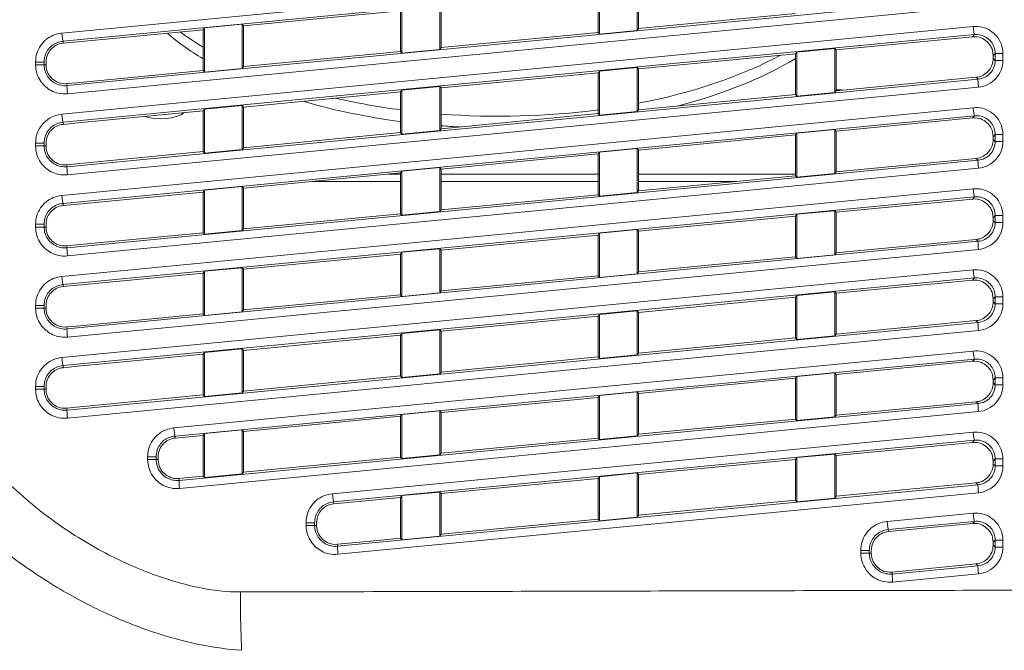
# Model space of a CAD drawing. Header units: millimetres. Extents: x 0 to 437, y 0 to 311.
# Tile 5 of 44: x 61 to 80, y 77 to 89. Entities that reach past the tile are written whole.
import ezdxf

# ---------------------------------------------------------------- set-up
doc = ezdxf.new("R2010")
doc.units = ezdxf.units.MM
for name, color, linetype, lineweight in [('APPARENT', 7, 'Continuous', 0), ('ARETES TANGENTES', 7, 'Continuous', 0), ('DIMENSIONS', 7, 'Continuous', 0)]:
    doc.layers.add(name, color=color, linetype=linetype, lineweight=lineweight)
doc.dimstyles.new('ISO-25', dxfattribs={"dimtxt": 2.5, "dimasz": 2.5, "dimexe": 1.25, "dimexo": 0.625, "dimtad": 1, "dimtxsty": 'Standard', "dimcen": 2.5, "dimadec": 0, "dimazin": 0, "dimtfac": 1, "dimtmove": 0, "dimatfit": 3, "dimfxl": 1, "dimarcsym": 0})

# ---------------------------------------------------------------- blocks, each defined once
blk = doc.blocks.new('D1')
h = blk.add_hatch(color=7)
h.paths.add_polyline_path([(38.317, 176.327), (38.817, 179.327), (39.317, 176.327)], flags=0)
h.paths.add_polyline_path([(39.317, 60.716), (38.817, 57.716), (38.317, 60.716)], flags=0)
at = {"layer": 'DIMENSIONS'}
for p, q in [((62.374, 179.327), (38.817, 179.327)), ((38.817, 176.327), (38.817, 124.459)), ((38.817, 119.873), (38.817, 129.045)), ((38.817, 60.716), (38.817, 124.459)), ((67.733, 57.716), (38.817, 57.716))]:
    blk.add_line(p, q, dxfattribs=at)
for points in [[(38.817, 179.327), (39.317, 176.327), (38.317, 176.327), (38.817, 179.327)], [(38.817, 57.716), (38.317, 60.716), (39.317, 60.716), (38.817, 57.716)]]:
    blk.add_lwpolyline(points, dxfattribs=at)
at = {"layer": 'DIMENSIONS', "char_height": 1.96986, "attachment_point": 5, "rotation": 90}
for s, insert in [('{\\fArial|b0|i0|c0|p0;}', (37.229, 128.693)), ('{\\fArial|b0|i0|c0|p0;486.4}{\\fArial|b0|i0|c0|p0;}', (37.229, 124.459)), ('{\\fArial|b0|i0|c0|p0;}', (37.229, 124.459)), ('{\\fArial|b0|i0|c0|p0;}', (37.229, 124.459)), ('{\\fArial|b0|i0|c0|p0;}', (37.229, 120.226))]:
    blk.add_mtext(s, dxfattribs=dict(at, insert=insert))
blk = doc.blocks.new('D2')
h = blk.add_hatch(color=7)
h.paths.add_polyline_path([(54.59, 187.02), (51.59, 187.52), (54.59, 188.02)], flags=0)
h.paths.add_polyline_path([(129.229, 188.02), (132.229, 187.52), (129.229, 187.02)], flags=0)
at = {"layer": 'DIMENSIONS'}
for p, q in [((51.59, 161.214), (51.59, 187.52)), ((54.59, 187.52), (91.823, 187.52)), ((96.056, 187.52), (86.884, 187.52)), ((129.229, 187.52), (91.823, 187.52)), ((132.229, 161.214), (132.229, 187.52))]:
    blk.add_line(p, q, dxfattribs=at)
for points in [[(51.59, 187.52), (54.59, 188.02), (54.59, 187.02), (51.59, 187.52)], [(132.229, 187.52), (129.229, 187.02), (129.229, 188.02), (132.229, 187.52)]]:
    blk.add_lwpolyline(points, dxfattribs=at)
at = {"layer": 'DIMENSIONS', "char_height": 1.96986, "attachment_point": 5}
for s, insert in [('{\\fArial|b0|i0|c0|p0;322.6}{\\fArial|b0|i0|c0|p0;}', (91.823, 189.107)), ('{\\fArial|b0|i0|c0|p0;}', (87.589, 189.107)), ('{\\fArial|b0|i0|c0|p0;}', (91.823, 189.107)), ('{\\fArial|b0|i0|c0|p0;}', (91.823, 189.107)), ('{\\fArial|b0|i0|c0|p0;}', (96.056, 189.107))]:
    blk.add_mtext(s, dxfattribs=dict(at, insert=insert))
blk = doc.blocks.new('D3')
h = blk.add_hatch(color=7)
h.paths.add_polyline_path([(211.99, 185.104), (208.99, 185.604), (211.99, 186.104)], flags=0)
h.paths.add_polyline_path([(240.209, 186.104), (243.209, 185.604), (240.209, 185.104)], flags=0)
at = {"layer": 'DIMENSIONS'}
for p, q in [((208.99, 170.102), (208.99, 185.604)), ((211.99, 185.604), (225.995, 185.604)), ((230.229, 185.604), (221.056, 185.604)), ((240.209, 185.604), (225.995, 185.604)), ((243.209, 165.348), (243.209, 185.604))]:
    blk.add_line(p, q, dxfattribs=at)
for points in [[(208.99, 185.604), (211.99, 186.104), (211.99, 185.104), (208.99, 185.604)], [(243.209, 185.604), (240.209, 185.104), (240.209, 186.104), (243.209, 185.604)]]:
    blk.add_lwpolyline(points, dxfattribs=at)
at = {"layer": 'DIMENSIONS', "char_height": 1.96986, "attachment_point": 5}
for s, insert in [('{\\fArial|b0|i0|c0|p0;136.9}{\\fArial|b0|i0|c0|p0;}', (225.995, 187.191)), ('{\\fArial|b0|i0|c0|p0;}', (221.762, 187.191)), ('{\\fArial|b0|i0|c0|p0;}', (225.995, 187.191)), ('{\\fArial|b0|i0|c0|p0;}', (225.995, 187.191)), ('{\\fArial|b0|i0|c0|p0;}', (230.229, 187.191))]:
    blk.add_mtext(s, dxfattribs=dict(at, insert=insert))

msp = doc.modelspace()

# ---------------------------------------------------------------- linework, layer by layer
at = {"layer": 'APPARENT'}
for p, q in [((72.132, 88.366), (72.132, 89.181)), ((72.83, 89.249), (72.83, 88.434)), ((72.856, 89.22), (72.856, 88.467)), ((72.106, 88.395), (72.106, 89.148)), ((65.556, 88.517), (68.456, 88.797)), ((68.456, 88.043), (68.456, 88.797)), ((68.482, 88.015), (68.482, 88.83)), ((69.18, 88.897), (69.18, 88.082)), ((69.206, 88.869), (69.206, 88.115)), ((75.756, 88.746), (72.856, 88.467)), ((62.494, 88.223), (64.806, 88.445)), ((64.806, 88.445), (64.832, 88.479)), ((64.806, 87.692), (64.806, 88.445)), ((64.832, 88.479), (65.53, 88.546)), ((64.832, 87.664), (64.832, 88.479)), ((65.53, 88.546), (65.53, 87.731)), ((65.556, 88.517), (65.53, 88.546)), ((65.556, 88.517), (65.556, 87.764)), ((72.132, 88.366), (72.83, 88.434)), ((72.856, 88.467), (72.83, 88.434)), ((72.106, 88.395), (69.206, 88.115)), ((72.106, 88.395), (72.132, 88.366)), ((76.506, 88.072), (79.023, 88.314)), ((62.219, 88.234), (62.223, 88.196)), ((62.494, 88.223), (62.223, 88.196)), ((68.482, 88.015), (69.18, 88.082)), ((69.206, 88.115), (69.18, 88.082)), ((75.782, 88.033), (76.48, 88.1)), ((76.48, 88.1), (76.48, 87.285)), ((76.506, 88.072), (76.48, 88.1)), ((76.506, 88.072), (76.506, 87.318)), ((68.456, 88.043), (65.556, 87.764)), ((68.456, 88.043), (68.482, 88.015)), ((72.856, 87.72), (75.756, 88)), ((75.756, 88), (75.782, 88.033)), ((75.756, 87.246), (75.756, 88)), ((75.782, 87.218), (75.782, 88.033)), ((79.406, 87.968), (79.406, 87.914)), ((61.869, 87.798), (61.906, 87.798)), ((61.906, 87.798), (61.906, 87.848)), ((64.832, 87.664), (65.53, 87.731)), ((65.556, 87.764), (65.53, 87.731)), ((72.132, 87.681), (72.83, 87.749)), ((72.83, 87.749), (72.83, 86.934)), ((72.856, 87.72), (72.83, 87.749)), ((72.856, 87.72), (72.856, 86.967)), ((64.806, 87.692), (62.468, 87.467)), ((64.806, 87.692), (64.832, 87.664)), ((69.206, 87.369), (72.106, 87.648)), ((72.106, 87.648), (72.132, 87.681)), ((72.106, 86.895), (72.106, 87.648)), ((72.132, 86.866), (72.132, 87.681)), ((79.09, 87.567), (76.506, 87.318)), ((62.468, 87.467), (62.29, 87.449)), ((62.293, 87.412), (62.29, 87.449)), ((68.482, 87.33), (69.18, 87.397)), ((69.18, 87.397), (69.18, 86.582)), ((69.206, 87.369), (69.18, 87.397)), ((69.206, 87.369), (69.206, 86.615)), ((65.556, 87.017), (68.456, 87.297)), ((68.456, 87.297), (68.482, 87.33)), ((68.456, 86.543), (68.456, 87.297)), ((68.482, 86.515), (68.482, 87.33)), ((75.756, 87.246), (72.856, 86.967)), ((75.756, 87.246), (75.782, 87.218)), ((75.782, 87.218), (76.48, 87.285)), ((76.506, 87.318), (76.48, 87.285)), ((64.806, 86.945), (64.832, 86.979)), ((64.832, 86.979), (65.53, 87.046)), ((64.832, 86.164), (64.832, 86.979)), ((65.556, 87.017), (65.53, 87.046)), ((65.53, 87.046), (65.53, 86.231)), ((65.556, 87.017), (65.556, 86.264)), ((62.494, 86.723), (64.806, 86.945)), ((64.806, 86.192), (64.806, 86.945)), ((72.106, 86.895), (69.206, 86.615)), ((72.106, 86.895), (72.132, 86.866)), ((72.132, 86.866), (72.83, 86.934)), ((72.856, 86.967), (72.83, 86.934)), ((76.506, 86.572), (79.023, 86.814)), ((62.219, 86.734), (62.223, 86.696)), ((62.494, 86.723), (62.223, 86.696)), ((69.206, 86.615), (69.18, 86.582)), ((68.456, 86.543), (65.556, 86.264)), ((68.456, 86.543), (68.482, 86.515)), ((68.482, 86.515), (69.18, 86.582)), ((72.856, 86.22), (75.756, 86.5)), ((75.756, 86.5), (75.782, 86.533)), ((75.756, 85.746), (75.756, 86.5)), ((75.782, 86.533), (76.48, 86.6)), ((75.782, 85.718), (75.782, 86.533)), ((76.48, 86.6), (76.48, 85.785)), ((76.506, 86.572), (76.48, 86.6)), ((76.506, 86.572), (76.506, 85.818)), ((79.406, 86.468), (79.406, 86.414)), ((61.869, 86.298), (61.906, 86.298)), ((61.906, 86.298), (61.906, 86.348)), ((65.556, 86.264), (65.53, 86.231)), ((72.132, 86.181), (72.83, 86.249)), ((72.83, 86.249), (72.83, 85.434)), ((72.856, 86.22), (72.83, 86.249)), ((64.806, 86.192), (62.468, 85.967)), ((64.806, 86.192), (64.832, 86.164)), ((64.832, 86.164), (65.53, 86.231)), ((69.206, 85.869), (72.106, 86.148)), ((72.106, 86.148), (72.132, 86.181)), ((72.106, 85.395), (72.106, 86.148)), ((72.132, 85.366), (72.132, 86.181)), ((72.856, 86.22), (72.856, 85.467)), ((79.09, 86.067), (76.506, 85.818)), ((62.468, 85.967), (62.29, 85.949)), ((62.293, 85.912), (62.29, 85.949)), ((68.482, 85.83), (69.18, 85.897)), ((69.18, 85.897), (69.18, 85.082)), ((69.206, 85.869), (69.18, 85.897)), ((65.556, 85.517), (68.456, 85.797)), ((68.456, 85.797), (68.482, 85.83)), ((68.456, 85.043), (68.456, 85.797)), ((68.482, 85.015), (68.482, 85.83)), ((69.206, 85.869), (69.206, 85.115)), ((75.756, 85.746), (72.856, 85.467)), ((75.756, 85.746), (75.782, 85.718)), ((75.782, 85.718), (76.48, 85.785)), ((76.506, 85.818), (76.48, 85.785)), ((64.832, 85.479), (65.53, 85.546)), ((65.53, 85.546), (65.53, 84.731)), ((65.556, 85.517), (65.53, 85.546)), ((65.556, 85.517), (65.556, 84.764)), ((68.456, 85.64), (66.828, 85.64)), ((72.106, 85.64), (69.206, 85.64)), ((74.653, 85.64), (72.856, 85.64)), ((62.494, 85.223), (64.806, 85.445)), ((64.806, 85.445), (64.832, 85.479)), ((64.806, 84.692), (64.806, 85.445)), ((64.832, 84.664), (64.832, 85.479)), ((72.106, 85.395), (69.206, 85.115)), ((72.106, 85.395), (72.132, 85.366)), ((72.132, 85.366), (72.83, 85.434)), ((72.856, 85.467), (72.83, 85.434)), ((62.219, 85.234), (62.223, 85.196)), ((62.494, 85.223), (62.223, 85.196)), ((76.506, 85.072), (79.023, 85.314)), ((68.456, 85.043), (65.556, 84.764)), ((68.456, 85.043), (68.482, 85.015)), ((68.482, 85.015), (69.18, 85.082)), ((69.206, 85.115), (69.18, 85.082)), ((72.856, 84.72), (75.756, 85)), ((75.756, 85), (75.782, 85.033)), ((75.756, 84.246), (75.756, 85)), ((75.782, 85.033), (76.48, 85.1)), ((75.782, 84.218), (75.782, 85.033)), ((76.48, 85.1), (76.48, 84.285)), ((76.506, 85.072), (76.48, 85.1)), ((76.506, 85.072), (76.506, 84.318)), ((61.869, 84.798), (61.906, 84.798)), ((61.906, 84.798), (61.906, 84.848)), ((79.406, 84.968), (79.406, 84.914)), ((64.806, 84.692), (62.468, 84.467)), ((64.806, 84.692), (64.832, 84.664)), ((64.832, 84.664), (65.53, 84.731)), ((65.556, 84.764), (65.53, 84.731)), ((69.206, 84.369), (72.106, 84.648)), ((72.106, 84.648), (72.132, 84.681)), ((72.106, 83.895), (72.106, 84.648)), ((72.132, 84.681), (72.83, 84.749)), ((72.132, 83.866), (72.132, 84.681)), ((72.83, 84.749), (72.83, 83.934)), ((72.856, 84.72), (72.83, 84.749)), ((72.856, 84.72), (72.856, 83.967)), ((62.468, 84.467), (62.29, 84.449)), ((62.293, 84.412), (62.29, 84.449)), ((79.09, 84.567), (76.506, 84.318)), ((65.556, 84.017), (68.456, 84.297)), ((68.456, 84.297), (68.482, 84.33)), ((68.456, 83.543), (68.456, 84.297)), ((68.482, 84.33), (69.18, 84.397)), ((68.482, 83.515), (68.482, 84.33)), ((69.18, 84.397), (69.18, 83.582)), ((69.206, 84.369), (69.18, 84.397)), ((69.206, 84.369), (69.206, 83.615)), ((75.756, 84.246), (72.856, 83.967)), ((75.756, 84.246), (75.782, 84.218)), ((75.782, 84.218), (76.48, 84.285)), ((76.506, 84.318), (76.48, 84.285)), ((62.494, 83.723), (64.806, 83.945)), ((64.806, 83.945), (64.832, 83.979)), ((64.806, 83.192), (64.806, 83.945)), ((64.832, 83.979), (65.53, 84.046)), ((64.832, 83.164), (64.832, 83.979)), ((65.556, 84.017), (65.53, 84.046)), ((65.53, 84.046), (65.53, 83.231)), ((65.556, 84.017), (65.556, 83.264)), ((72.106, 83.895), (69.206, 83.615)), ((72.106, 83.895), (72.132, 83.866)), ((72.132, 83.866), (72.83, 83.934)), ((72.856, 83.967), (72.83, 83.934)), ((62.219, 83.734), (62.223, 83.696)), ((62.494, 83.723), (62.223, 83.696)), ((76.506, 83.572), (79.023, 83.814)), ((68.456, 83.543), (65.556, 83.264)), ((68.456, 83.543), (68.482, 83.515)), ((68.482, 83.515), (69.18, 83.582)), ((69.206, 83.615), (69.18, 83.582)), ((75.756, 83.5), (75.782, 83.533)), ((75.782, 83.533), (76.48, 83.6)), ((75.782, 82.718), (75.782, 83.533)), ((76.506, 83.572), (76.48, 83.6)), ((76.48, 83.6), (76.48, 82.785)), ((76.506, 83.572), (76.506, 82.818)), ((61.906, 83.298), (61.906, 83.348)), ((72.856, 83.22), (75.756, 83.5)), ((75.756, 82.746), (75.756, 83.5)), ((79.406, 83.468), (79.406, 83.414)), ((61.869, 83.298), (61.906, 83.298)), ((64.806, 83.192), (62.468, 82.967)), ((64.806, 83.192), (64.832, 83.164)), ((64.832, 83.164), (65.53, 83.231)), ((65.556, 83.264), (65.53, 83.231)), ((72.106, 83.148), (72.132, 83.181)), ((72.132, 83.181), (72.83, 83.249)), ((72.132, 82.366), (72.132, 83.181)), ((72.83, 83.249), (72.83, 82.434)), ((72.856, 83.22), (72.83, 83.249)), ((72.856, 83.22), (72.856, 82.467)), ((69.206, 82.869), (72.106, 83.148)), ((72.106, 82.395), (72.106, 83.148)), ((79.09, 83.067), (76.506, 82.818)), ((62.468, 82.967), (62.29, 82.949)), ((62.293, 82.912), (62.29, 82.949)), ((65.556, 82.517), (68.456, 82.797)), ((68.456, 82.797), (68.482, 82.83)), ((68.456, 82.043), (68.456, 82.797)), ((68.482, 82.83), (69.18, 82.897)), ((68.482, 82.015), (68.482, 82.83)), ((69.206, 82.869), (69.18, 82.897)), ((69.18, 82.897), (69.18, 82.082)), ((69.206, 82.869), (69.206, 82.115)), ((76.506, 82.818), (76.48, 82.785)), ((75.756, 82.746), (72.856, 82.467)), ((75.756, 82.746), (75.782, 82.718)), ((75.782, 82.718), (76.48, 82.785)), ((62.494, 82.223), (64.806, 82.445)), ((64.806, 82.445), (64.832, 82.479)), ((64.806, 81.692), (64.806, 82.445)), ((64.832, 82.479), (65.53, 82.546)), ((64.832, 81.664), (64.832, 82.479)), ((65.556, 82.517), (65.53, 82.546)), ((65.53, 82.546), (65.53, 81.731)), ((65.556, 82.517), (65.556, 81.764)), ((72.132, 82.366), (72.83, 82.434)), ((72.856, 82.467), (72.83, 82.434)), ((72.106, 82.395), (69.206, 82.115)), ((72.106, 82.395), (72.132, 82.366)), ((76.506, 82.072), (79.023, 82.314)), ((62.219, 82.234), (62.223, 82.196)), ((62.494, 82.223), (62.223, 82.196)), ((68.482, 82.015), (69.18, 82.082)), ((69.206, 82.115), (69.18, 82.082)), ((75.782, 82.033), (76.48, 82.1)), ((76.506, 82.072), (76.48, 82.1)), ((76.48, 82.1), (76.48, 81.285)), ((76.506, 82.072), (76.506, 81.318)), ((68.456, 82.043), (65.556, 81.764)), ((68.456, 82.043), (68.482, 82.015)), ((72.856, 81.72), (75.756, 82)), ((75.756, 82), (75.782, 82.033)), ((75.756, 81.246), (75.756, 82)), ((75.782, 81.218), (75.782, 82.033)), ((79.406, 81.968), (79.406, 81.914)), ((61.869, 81.798), (61.906, 81.798)), ((61.906, 81.798), (61.906, 81.848)), ((64.832, 81.664), (65.53, 81.731)), ((65.556, 81.764), (65.53, 81.731)), ((72.132, 81.681), (72.83, 81.749)), ((72.856, 81.72), (72.83, 81.749)), ((72.83, 81.749), (72.83, 80.934)), ((72.856, 81.72), (72.856, 80.967)), ((64.806, 81.692), (62.468, 81.467)), ((64.806, 81.692), (64.832, 81.664)), ((69.206, 81.369), (72.106, 81.648)), ((72.106, 81.648), (72.132, 81.681)), ((72.106, 80.895), (72.106, 81.648)), ((72.132, 80.866), (72.132, 81.681)), ((79.09, 81.567), (76.506, 81.318)), ((62.468, 81.467), (62.29, 81.449)), ((62.293, 81.412), (62.29, 81.449)), ((68.482, 81.33), (69.18, 81.397)), ((69.206, 81.369), (69.18, 81.397)), ((69.18, 81.397), (69.18, 80.582)), ((69.206, 81.369), (69.206, 80.615)), ((65.556, 81.017), (68.456, 81.297)), ((68.456, 81.297), (68.482, 81.33)), ((68.456, 80.543), (68.456, 81.297)), ((68.482, 80.515), (68.482, 81.33)), ((75.756, 81.246), (72.856, 80.967)), ((75.756, 81.246), (75.782, 81.218)), ((75.782, 81.218), (76.48, 81.285)), ((76.506, 81.318), (76.48, 81.285)), ((64.806, 80.945), (64.832, 80.979)), ((64.832, 80.979), (65.53, 81.046)), ((64.832, 80.164), (64.832, 80.979)), ((65.556, 81.017), (65.53, 81.046)), ((65.53, 81.046), (65.53, 80.231)), ((65.556, 81.017), (65.556, 80.264)), ((64.29, 80.933), (64.294, 80.896)), ((64.294, 80.896), (64.806, 80.945)), ((64.806, 80.192), (64.806, 80.945)), ((72.106, 80.895), (69.206, 80.615)), ((72.106, 80.895), (72.132, 80.866)), ((72.132, 80.866), (72.83, 80.934)), ((72.856, 80.967), (72.83, 80.934)), ((76.506, 80.572), (79.023, 80.814)), ((69.206, 80.615), (69.18, 80.582)), ((63.941, 80.497), (63.978, 80.497)), ((63.978, 80.497), (63.978, 80.548)), ((68.456, 80.543), (65.556, 80.264)), ((68.456, 80.543), (68.482, 80.515)), ((68.482, 80.515), (69.18, 80.582)), ((72.856, 80.22), (75.756, 80.5)), ((75.756, 80.5), (75.782, 80.533)), ((75.756, 79.746), (75.756, 80.5)), ((75.782, 80.533), (76.48, 80.6)), ((75.782, 79.718), (75.782, 80.533)), ((76.506, 80.572), (76.48, 80.6)), ((76.48, 80.6), (76.48, 79.785)), ((76.506, 80.572), (76.506, 79.818)), ((79.406, 80.468), (79.406, 80.414)), ((65.556, 80.264), (65.53, 80.231)), ((72.132, 80.181), (72.83, 80.249)), ((72.83, 80.249), (72.83, 79.434)), ((72.856, 80.22), (72.83, 80.249)), ((64.54, 80.166), (64.361, 80.149)), ((64.365, 80.112), (64.361, 80.149)), ((64.806, 80.192), (64.54, 80.166)), ((64.806, 80.192), (64.832, 80.164)), ((64.832, 80.164), (65.53, 80.231)), ((69.206, 79.869), (72.106, 80.148)), ((72.106, 80.148), (72.132, 80.181)), ((72.106, 79.395), (72.106, 80.148)), ((72.132, 79.366), (72.132, 80.181)), ((72.856, 80.22), (72.856, 79.467)), ((79.09, 80.067), (76.506, 79.818)), ((68.482, 79.83), (69.18, 79.897)), ((69.18, 79.897), (69.18, 79.082)), ((69.206, 79.869), (69.18, 79.897)), ((67.219, 79.715), (67.223, 79.678)), ((67.223, 79.678), (68.456, 79.797)), ((68.456, 79.797), (68.482, 79.83)), ((68.456, 79.043), (68.456, 79.797)), ((68.482, 79.015), (68.482, 79.83)), ((69.206, 79.869), (69.206, 79.115)), ((75.756, 79.746), (72.856, 79.467)), ((75.756, 79.746), (75.782, 79.718)), ((75.782, 79.718), (76.48, 79.785)), ((76.506, 79.818), (76.48, 79.785)), ((72.106, 79.395), (69.206, 79.115)), ((72.106, 79.395), (72.132, 79.366)), ((72.132, 79.366), (72.83, 79.434)), ((72.856, 79.467), (72.83, 79.434)), ((66.869, 79.279), (66.906, 79.279)), ((66.906, 79.279), (66.906, 79.33)), ((77.469, 79.202), (77.473, 79.165)), ((77.473, 79.165), (79.023, 79.314)), ((67.898, 78.989), (67.29, 78.931)), ((68.456, 79.043), (67.898, 78.989)), ((68.456, 79.043), (68.482, 79.015)), ((68.482, 79.015), (69.18, 79.082)), ((69.206, 79.115), (69.18, 79.082)), ((79.406, 78.968), (79.406, 78.914)), ((67.293, 78.894), (67.29, 78.931)), ((77.156, 78.766), (77.156, 78.817)), ((77.119, 78.766), (77.156, 78.766)), ((79.09, 78.567), (77.54, 78.418)), ((77.543, 78.381), (77.54, 78.418))]:
    msp.add_line(p, q, dxfattribs=at)
for centre, major_axis, start_param, end_param in [((70.277, 90.192), (-7.125, 0), 0.533039, 0.695237), ((70.277, 90.408), (-7.125, 0), 0.59718, 0.695237), ((70.277, 90.408), (-7.125, 0), 1.941126, 2.388969), ((70.277, 90.192), (-7.125, 0), 2.054481, 2.447978), ((70.277, 90.408), (-7.125, 0), 1.133121, 1.312306), ((76.531, 87.065), (0.538, 0), 1.399506, 1.616906), ((70.277, 90.192), (-7.125, 0), 1.037664, 1.312306), ((64.024, 87.065), (-0.537, 0), 0.982345, 2.539746), ((70.277, 90.408), (-7.125, 0), 1.419866, 1.830361), ((70.277, 90.192), (-7.125, 0), 1.419866, 1.467609)]:
    msp.add_ellipse(centre, major_axis=major_axis, ratio=0.5, start_param=start_param, end_param=end_param, dxfattribs=at)
for points in [[(79.023, 88.314), (79.151, 88.326), (79.305, 88.24), (79.406, 88.096), (79.406, 87.968)], [(61.906, 87.848), (61.906, 87.954), (61.983, 88.097), (62.117, 88.186), (62.223, 88.196)], [(79.406, 87.914), (79.406, 87.874), (79.393, 87.8), (79.339, 87.697), (79.252, 87.619), (79.187, 87.585), (79.146, 87.574)], [(62.29, 87.449), (62.162, 87.437), (62.008, 87.524), (61.906, 87.669), (61.906, 87.798)], [(79.09, 87.567), (79.11, 87.569), (79.127, 87.572), (79.146, 87.574)], [(79.023, 86.814), (79.151, 86.826), (79.305, 86.74), (79.406, 86.596), (79.406, 86.468)], [(61.906, 86.348), (61.906, 86.454), (61.983, 86.597), (62.117, 86.686), (62.223, 86.696)], [(62.29, 85.949), (62.162, 85.937), (62.008, 86.024), (61.906, 86.169), (61.906, 86.298)], [(79.406, 86.414), (79.406, 86.374), (79.393, 86.3), (79.339, 86.197), (79.252, 86.119), (79.187, 86.085), (79.146, 86.074)], [(79.09, 86.067), (79.11, 86.069), (79.127, 86.072), (79.146, 86.074)], [(61.906, 84.848), (61.906, 84.954), (61.983, 85.097), (62.117, 85.186), (62.223, 85.196)], [(79.023, 85.314), (79.151, 85.326), (79.305, 85.24), (79.406, 85.096), (79.406, 84.968)], [(62.29, 84.449), (62.162, 84.437), (62.008, 84.524), (61.906, 84.669), (61.906, 84.798)], [(79.406, 84.914), (79.406, 84.874), (79.393, 84.8), (79.339, 84.697), (79.252, 84.619), (79.187, 84.585), (79.146, 84.574)], [(79.09, 84.567), (79.11, 84.569), (79.127, 84.572), (79.146, 84.574)], [(79.023, 83.814), (79.151, 83.826), (79.305, 83.74), (79.406, 83.596), (79.406, 83.468)], [(61.906, 83.348), (61.906, 83.454), (61.983, 83.597), (62.117, 83.686), (62.223, 83.696)], [(79.406, 83.414), (79.406, 83.374), (79.393, 83.3), (79.339, 83.197), (79.252, 83.119), (79.187, 83.085), (79.146, 83.074)], [(62.29, 82.949), (62.162, 82.937), (62.008, 83.024), (61.906, 83.169), (61.906, 83.298)], [(79.09, 83.067), (79.11, 83.069), (79.127, 83.072), (79.146, 83.074)], [(79.023, 82.314), (79.151, 82.326), (79.305, 82.24), (79.406, 82.096), (79.406, 81.968)], [(61.906, 81.848), (61.906, 81.954), (61.983, 82.097), (62.117, 82.186), (62.223, 82.196)], [(79.406, 81.914), (79.406, 81.874), (79.393, 81.8), (79.339, 81.697), (79.252, 81.619), (79.187, 81.585), (79.146, 81.574)], [(62.29, 81.449), (62.162, 81.437), (62.008, 81.524), (61.906, 81.669), (61.906, 81.798)], [(79.09, 81.567), (79.11, 81.569), (79.127, 81.572), (79.146, 81.574)], [(63.978, 80.548), (63.978, 80.654), (64.054, 80.796), (64.189, 80.886), (64.294, 80.896)], [(79.023, 80.814), (79.151, 80.826), (79.305, 80.74), (79.406, 80.596), (79.406, 80.468)], [(64.361, 80.149), (64.233, 80.137), (64.079, 80.224), (63.978, 80.369), (63.978, 80.497)], [(79.406, 80.414), (79.406, 80.374), (79.393, 80.3), (79.339, 80.197), (79.252, 80.119), (79.187, 80.085), (79.146, 80.074)], [(79.09, 80.067), (79.11, 80.069), (79.127, 80.072), (79.146, 80.074)], [(66.906, 79.33), (66.906, 79.436), (66.983, 79.578), (67.117, 79.668), (67.223, 79.678)], [(67.29, 78.931), (67.162, 78.919), (67.008, 79.006), (66.906, 79.151), (66.906, 79.279)], [(77.156, 78.817), (77.156, 78.923), (77.233, 79.065), (77.367, 79.155), (77.473, 79.165)], [(79.023, 79.314), (79.151, 79.326), (79.305, 79.24), (79.406, 79.096), (79.406, 78.968)], [(79.406, 78.914), (79.406, 78.808), (79.33, 78.666), (79.195, 78.577), (79.09, 78.567)], [(77.54, 78.418), (77.412, 78.406), (77.258, 78.493), (77.156, 78.638), (77.156, 78.766)]]:
    msp.add_open_spline(points, degree=3, dxfattribs=at)
at = {"layer": 'ARETES TANGENTES'}
for p, q in [((79.039, 90.004), (62.197, 88.383)), ((79.061, 89.855), (62.219, 88.234)), ((62.293, 87.412), (79.128, 89.033)), ((62.3, 87.263), (79.135, 88.884)), ((79.039, 88.504), (62.197, 86.883)), ((79.061, 88.355), (62.219, 86.734)), ((79.061, 88.355), (79.023, 88.314)), ((79.444, 88.009), (79.406, 87.968)), ((79.444, 87.88), (79.406, 87.914)), ((79.444, 87.88), (79.444, 88.009)), ((79.586, 88.009), (79.444, 88.009)), ((79.586, 87.88), (79.586, 88.009)), ((61.712, 87.848), (61.712, 87.798)), ((61.712, 87.848), (61.869, 87.848)), ((61.712, 87.798), (61.87, 87.798)), ((61.869, 87.848), (61.869, 87.798)), ((79.586, 87.88), (79.444, 87.88)), ((62.293, 85.912), (79.128, 87.533)), ((79.128, 87.533), (79.09, 87.567)), ((62.3, 85.763), (79.135, 87.384)), ((79.039, 87.004), (62.197, 85.383)), ((79.061, 86.855), (62.219, 85.234)), ((79.061, 86.855), (79.023, 86.814)), ((79.444, 86.509), (79.406, 86.468)), ((79.586, 86.509), (79.444, 86.509)), ((79.444, 86.38), (79.444, 86.509)), ((79.586, 86.38), (79.586, 86.509)), ((61.712, 86.348), (61.712, 86.298)), ((61.712, 86.348), (61.869, 86.348)), ((61.712, 86.298), (61.87, 86.298)), ((61.869, 86.348), (61.869, 86.298)), ((79.444, 86.38), (79.406, 86.414)), ((79.586, 86.38), (79.444, 86.38)), ((79.128, 86.033), (79.09, 86.067)), ((62.293, 84.412), (79.128, 86.033)), ((62.3, 84.263), (79.135, 85.884)), ((68.456, 85.774), (68.219, 85.774)), ((72.106, 85.774), (69.206, 85.774)), ((75.756, 85.774), (72.856, 85.774)), ((79.039, 85.504), (62.197, 83.883)), ((79.061, 85.355), (62.219, 83.734)), ((79.061, 85.355), (79.023, 85.314)), ((79.444, 85.009), (79.406, 84.968)), ((79.444, 84.88), (79.444, 85.009)), ((79.586, 85.009), (79.444, 85.009)), ((79.586, 84.88), (79.586, 85.009)), ((61.712, 84.848), (61.869, 84.848)), ((61.712, 84.848), (61.712, 84.798)), ((61.712, 84.798), (61.87, 84.798)), ((61.869, 84.848), (61.869, 84.798)), ((79.444, 84.88), (79.406, 84.914)), ((79.586, 84.88), (79.444, 84.88)), ((62.293, 82.912), (79.128, 84.533)), ((79.128, 84.533), (79.09, 84.567)), ((62.3, 82.763), (79.135, 84.384)), ((79.039, 84.004), (62.197, 82.383)), ((79.061, 83.855), (62.219, 82.234)), ((79.061, 83.855), (79.023, 83.814)), ((61.712, 83.348), (61.712, 83.298)), ((61.712, 83.348), (61.869, 83.348)), ((61.869, 83.348), (61.869, 83.298)), ((79.444, 83.509), (79.406, 83.468)), ((79.444, 83.38), (79.406, 83.414)), ((79.444, 83.38), (79.444, 83.509)), ((79.586, 83.509), (79.444, 83.509)), ((79.586, 83.38), (79.444, 83.38)), ((79.586, 83.38), (79.586, 83.509)), ((61.712, 83.298), (61.87, 83.298)), ((62.293, 81.412), (79.128, 83.033)), ((79.128, 83.033), (79.09, 83.067)), ((62.3, 81.263), (79.135, 82.884)), ((79.039, 82.504), (64.269, 81.082)), ((79.061, 82.355), (64.29, 80.933)), ((79.061, 82.355), (79.023, 82.314)), ((79.444, 82.009), (79.406, 81.968)), ((79.444, 81.88), (79.406, 81.914)), ((79.586, 82.009), (79.444, 82.009)), ((79.444, 81.88), (79.444, 82.009)), ((79.586, 81.88), (79.444, 81.88)), ((79.586, 81.88), (79.586, 82.009)), ((61.712, 81.848), (61.712, 81.798)), ((61.712, 81.848), (61.869, 81.848)), ((61.712, 81.798), (61.87, 81.798)), ((61.869, 81.848), (61.869, 81.798)), ((64.365, 80.112), (79.128, 81.533)), ((79.128, 81.533), (79.09, 81.567)), ((64.372, 79.963), (79.135, 81.384)), ((79.039, 81.004), (67.197, 79.864)), ((79.061, 80.855), (67.219, 79.715)), ((79.061, 80.855), (79.023, 80.814)), ((63.783, 80.548), (63.783, 80.497)), ((63.783, 80.548), (63.941, 80.548)), ((63.783, 80.497), (63.941, 80.497)), ((63.941, 80.548), (63.941, 80.497)), ((79.444, 80.509), (79.406, 80.468)), ((79.586, 80.509), (79.444, 80.509)), ((79.444, 80.38), (79.444, 80.509)), ((79.586, 80.38), (79.586, 80.509)), ((79.444, 80.38), (79.406, 80.414)), ((79.586, 80.38), (79.444, 80.38)), ((79.128, 80.033), (79.09, 80.067)), ((67.293, 78.894), (79.128, 80.033)), ((67.3, 78.745), (79.135, 79.884)), ((79.039, 79.504), (77.447, 79.351)), ((79.061, 79.355), (77.469, 79.202)), ((79.061, 79.355), (79.023, 79.314)), ((66.712, 79.33), (66.712, 79.279)), ((66.712, 79.33), (66.869, 79.33)), ((66.712, 79.279), (66.87, 79.279)), ((66.869, 79.33), (66.869, 79.279)), ((79.444, 79.009), (79.406, 78.968)), ((79.586, 79.009), (79.444, 79.009)), ((79.444, 78.88), (79.444, 79.009)), ((79.586, 78.88), (79.586, 79.009)), ((76.962, 78.817), (76.962, 78.766)), ((76.962, 78.817), (77.119, 78.817)), ((77.119, 78.817), (77.119, 78.766)), ((79.444, 78.88), (79.406, 78.914)), ((79.586, 78.88), (79.444, 78.88)), ((76.962, 78.766), (77.12, 78.766)), ((77.543, 78.381), (79.128, 78.533)), ((79.128, 78.533), (79.09, 78.567)), ((77.55, 78.232), (79.135, 78.384))]:
    msp.add_line(p, q, dxfattribs=at)
for centre, major_axis, ratio, start_param, end_param in [((79.047, 88.504), (-0.014, 0.149), 0.052096, 1.56578, 3.080406), ((62.205, 88.383), (-0.014, 0.149), 0.052095, 1.565642, 3.080413), ((79.143, 87.384), (-0.014, 0.149), 0.052096, 0.061167, 1.565781), ((62.308, 87.263), (-0.014, 0.149), 0.052096, 0.061166, 1.56578), ((79.047, 87.004), (-0.014, 0.149), 0.052096, 1.56578, 3.080406), ((62.205, 86.883), (-0.014, 0.149), 0.052095, 1.565642, 3.080413), ((62.308, 85.763), (-0.014, 0.149), 0.052096, 0.061166, 1.56578), ((79.143, 85.884), (-0.014, 0.149), 0.052096, 0.061167, 1.565781), ((62.205, 85.383), (-0.014, 0.149), 0.052095, 1.565642, 3.080413), ((79.047, 85.504), (-0.014, 0.149), 0.052096, 1.56578, 3.080406), ((79.143, 84.384), (-0.014, 0.149), 0.052096, 0.061167, 1.565781), ((62.308, 84.263), (-0.014, 0.149), 0.052096, 0.061166, 1.56578), ((62.205, 83.883), (-0.014, 0.149), 0.052095, 1.565642, 3.080413), ((79.047, 84.004), (-0.014, 0.149), 0.052096, 1.56578, 3.080406), ((79.143, 82.884), (-0.014, 0.149), 0.052096, 0.061167, 1.565781), ((62.308, 82.763), (-0.014, 0.149), 0.052096, 0.061166, 1.56578), ((79.047, 82.504), (-0.014, 0.149), 0.052096, 1.56578, 3.080406), ((62.205, 82.383), (-0.014, 0.149), 0.052095, 1.565642, 3.080413), ((79.143, 81.384), (-0.014, 0.149), 0.052096, 0.061186, 1.565781), ((62.308, 81.263), (-0.014, 0.149), 0.052096, 0.061166, 1.56578), ((64.277, 81.082), (-0.014, 0.149), 0.052095, 1.565642, 3.080413), ((79.047, 81.004), (-0.014, 0.149), 0.052096, 1.56578, 3.080406), ((64.379, 79.963), (-0.014, 0.149), 0.052096, 0.061166, 1.56578), ((79.143, 79.884), (-0.014, 0.149), 0.052096, 0.061167, 1.565781), ((67.205, 79.864), (-0.014, 0.149), 0.052095, 1.565642, 3.080413), ((77.455, 79.351), (-0.014, 0.149), 0.052095, 1.565642, 3.080413), ((79.047, 79.504), (-0.014, 0.149), 0.052096, 1.56578, 3.080406), ((67.308, 78.745), (-0.014, 0.149), 0.052096, 0.061166, 1.56578), ((79.143, 78.384), (-0.014, 0.149), 0.052096, 0.061167, 1.565781), ((77.558, 78.232), (-0.014, 0.149), 0.052096, 0.061166, 1.56578), ((65.581, 78.049), (0.004, -1.625), 0.052336, -1.570919, -0.844736)]:
    msp.add_ellipse(centre, major_axis=major_axis, ratio=ratio, start_param=start_param, end_param=end_param, dxfattribs=at)
for points in [[(79.586, 88.009), (79.586, 88.067), (79.567, 88.175), (79.487, 88.323), (79.363, 88.435), (79.207, 88.502), (79.097, 88.51), (79.039, 88.504)], [(62.197, 88.383), (62.141, 88.377), (62.036, 88.351), (61.9, 88.269), (61.796, 88.155), (61.728, 88.012), (61.712, 87.905), (61.712, 87.848)], [(79.444, 88.009), (79.444, 88.048), (79.431, 88.126), (79.375, 88.229), (79.288, 88.308), (79.179, 88.354), (79.1, 88.359), (79.061, 88.355)], [(62.219, 88.234), (62.178, 88.23), (62.1, 88.21), (62.003, 88.152), (61.93, 88.07), (61.882, 87.969), (61.869, 87.889), (61.869, 87.848)], [(61.712, 87.798), (61.712, 87.739), (61.73, 87.632), (61.799, 87.493), (61.889, 87.392), (61.996, 87.317), (62.134, 87.265), (62.242, 87.258), (62.3, 87.263)], [(61.869, 87.798), (61.869, 87.757), (61.882, 87.677), (61.932, 87.578), (61.997, 87.506), (62.074, 87.451), (62.172, 87.414), (62.252, 87.408), (62.293, 87.412)], [(79.128, 87.533), (79.171, 87.537), (79.256, 87.561), (79.36, 87.64), (79.428, 87.751), (79.444, 87.837), (79.444, 87.88)], [(79.135, 87.384), (79.199, 87.39), (79.315, 87.425), (79.466, 87.537), (79.563, 87.697), (79.586, 87.816), (79.586, 87.88)], [(79.586, 86.509), (79.586, 86.567), (79.567, 86.675), (79.487, 86.823), (79.363, 86.935), (79.207, 87.002), (79.097, 87.01), (79.039, 87.004)], [(62.197, 86.883), (62.141, 86.877), (62.036, 86.851), (61.9, 86.769), (61.796, 86.655), (61.728, 86.512), (61.712, 86.405), (61.712, 86.348)], [(79.444, 86.509), (79.444, 86.548), (79.431, 86.626), (79.375, 86.729), (79.288, 86.808), (79.179, 86.854), (79.1, 86.859), (79.061, 86.855)], [(62.219, 86.734), (62.178, 86.73), (62.1, 86.71), (62.003, 86.652), (61.93, 86.57), (61.882, 86.469), (61.869, 86.389), (61.869, 86.348)], [(61.712, 86.298), (61.712, 86.239), (61.73, 86.132), (61.799, 85.993), (61.889, 85.892), (61.996, 85.817), (62.134, 85.765), (62.242, 85.758), (62.3, 85.763)], [(61.869, 86.298), (61.869, 86.257), (61.882, 86.177), (61.932, 86.078), (61.997, 86.006), (62.074, 85.951), (62.172, 85.914), (62.252, 85.908), (62.293, 85.912)], [(79.128, 86.033), (79.171, 86.037), (79.256, 86.061), (79.36, 86.14), (79.428, 86.251), (79.444, 86.337), (79.444, 86.38)], [(79.135, 85.884), (79.199, 85.89), (79.315, 85.925), (79.466, 86.037), (79.563, 86.197), (79.586, 86.316), (79.586, 86.38)], [(62.197, 85.383), (62.141, 85.377), (62.036, 85.351), (61.9, 85.269), (61.796, 85.155), (61.728, 85.012), (61.712, 84.905), (61.712, 84.848)], [(79.586, 85.009), (79.586, 85.067), (79.567, 85.175), (79.487, 85.323), (79.363, 85.435), (79.207, 85.502), (79.097, 85.51), (79.039, 85.504)], [(79.444, 85.009), (79.444, 85.048), (79.431, 85.126), (79.375, 85.229), (79.288, 85.308), (79.179, 85.354), (79.1, 85.359), (79.061, 85.355)], [(62.219, 85.234), (62.178, 85.23), (62.1, 85.21), (62.003, 85.152), (61.93, 85.07), (61.882, 84.969), (61.869, 84.889), (61.869, 84.848)], [(61.712, 84.798), (61.712, 84.739), (61.73, 84.632), (61.799, 84.493), (61.889, 84.392), (61.996, 84.317), (62.134, 84.265), (62.242, 84.258), (62.3, 84.263)], [(61.869, 84.798), (61.869, 84.757), (61.882, 84.677), (61.932, 84.578), (61.997, 84.506), (62.074, 84.451), (62.172, 84.414), (62.252, 84.408), (62.293, 84.412)], [(79.128, 84.533), (79.171, 84.537), (79.256, 84.561), (79.36, 84.64), (79.428, 84.751), (79.444, 84.837), (79.444, 84.88)], [(79.135, 84.384), (79.199, 84.39), (79.315, 84.425), (79.466, 84.537), (79.563, 84.697), (79.586, 84.816), (79.586, 84.88)], [(58.584, 84.258), (58.598, 83.862), (58.644, 83.097), (58.844, 82.023), (59.178, 81.106), (59.666, 80.277), (60.331, 79.488), (61.176, 78.743), (62.115, 78.107), (63.017, 77.635), (63.875, 77.295), (64.706, 77.069), (65.25, 76.989), (65.52, 76.97)], [(59.648, 84.258), (59.648, 83.811), (59.697, 82.983), (59.952, 81.928), (60.348, 81.085), (60.955, 80.275), (61.864, 79.456), (62.889, 78.8), (63.84, 78.366), (64.726, 78.107), (65.249, 78.048), (65.496, 78.049)], [(62.197, 83.883), (62.141, 83.877), (62.036, 83.851), (61.9, 83.769), (61.796, 83.655), (61.728, 83.512), (61.712, 83.405), (61.712, 83.348)], [(79.586, 83.509), (79.586, 83.567), (79.567, 83.675), (79.487, 83.823), (79.363, 83.935), (79.207, 84.002), (79.097, 84.01), (79.039, 84.004)], [(62.219, 83.734), (62.178, 83.73), (62.1, 83.71), (62.003, 83.652), (61.93, 83.57), (61.882, 83.469), (61.869, 83.389), (61.869, 83.348)], [(79.444, 83.509), (79.444, 83.548), (79.431, 83.626), (79.375, 83.729), (79.288, 83.808), (79.179, 83.854), (79.1, 83.859), (79.061, 83.855)], [(79.128, 83.033), (79.171, 83.037), (79.256, 83.061), (79.36, 83.14), (79.428, 83.251), (79.444, 83.337), (79.444, 83.38)], [(79.135, 82.884), (79.199, 82.89), (79.315, 82.925), (79.466, 83.037), (79.563, 83.197), (79.586, 83.316), (79.586, 83.38)], [(61.712, 83.298), (61.712, 83.239), (61.73, 83.132), (61.799, 82.993), (61.889, 82.892), (61.996, 82.817), (62.134, 82.765), (62.242, 82.758), (62.3, 82.763)], [(61.869, 83.298), (61.869, 83.257), (61.882, 83.177), (61.932, 83.078), (61.997, 83.006), (62.074, 82.951), (62.172, 82.914), (62.252, 82.908), (62.293, 82.912)], [(79.586, 82.009), (79.586, 82.067), (79.567, 82.175), (79.487, 82.323), (79.363, 82.435), (79.207, 82.502), (79.097, 82.51), (79.039, 82.504)], [(62.197, 82.383), (62.141, 82.377), (62.036, 82.351), (61.9, 82.269), (61.796, 82.155), (61.728, 82.012), (61.712, 81.905), (61.712, 81.848)], [(79.444, 82.009), (79.444, 82.048), (79.431, 82.126), (79.375, 82.229), (79.288, 82.308), (79.179, 82.354), (79.1, 82.359), (79.061, 82.355)], [(62.406, 65.247), (62.119, 65.247), (61.535, 65.292), (60.643, 65.503), (59.73, 65.877), (58.831, 66.422), (57.981, 67.114), (57.175, 67.939), (56.406, 68.904), (55.682, 69.997), (55, 71.212), (54.334, 72.624), (53.807, 73.945), (53.362, 75.239), (53.006, 76.453), (52.725, 77.572), (52.505, 78.613), (52.336, 79.6), (52.215, 80.532), (52.141, 81.409), (52.124, 81.956), (52.124, 82.217)], [(62.406, 65.476), (62.098, 65.476), (61.477, 65.527), (60.545, 65.76), (59.62, 66.156), (58.732, 66.71), (57.902, 67.397), (57.118, 68.207), (56.368, 69.152), (55.66, 70.222), (54.99, 71.412), (54.335, 72.798), (53.815, 74.097), (53.375, 75.37), (53.023, 76.566), (52.745, 77.668), (52.528, 78.695), (52.361, 79.666), (52.242, 80.58), (52.17, 81.437), (52.153, 81.965), (52.153, 82.217)], [(62.406, 69.507), (62.193, 69.505), (61.767, 69.555), (61.123, 69.799), (60.528, 70.184), (60.001, 70.662), (59.536, 71.197), (59.105, 71.793), (58.697, 72.455), (58.295, 73.205), (57.883, 74.092), (57.518, 74.999), (57.221, 75.831), (56.985, 76.565), (56.796, 77.217), (56.639, 77.81), (56.509, 78.347), (56.402, 78.834), (56.313, 79.276), (56.24, 79.682), (56.179, 80.059), (56.129, 80.412), (56.088, 80.738), (56.057, 81.038), (56.033, 81.314), (56.017, 81.569), (56.007, 81.803), (56.002, 82.019), (56.002, 82.153), (56.003, 82.217)], [(62.39, 69.811), (62.193, 69.822), (61.797, 69.907), (61.179, 70.25), (60.598, 70.769), (60.075, 71.39), (59.576, 72.12), (59.086, 72.968), (58.56, 74.042), (58.091, 75.174), (57.733, 76.167), (57.462, 77.016), (57.247, 77.77), (57.077, 78.438), (56.942, 79.031), (56.834, 79.561), (56.746, 80.047), (56.674, 80.493), (56.617, 80.897), (56.569, 81.262), (56.53, 81.592), (56.496, 81.89), (56.478, 82.071), (56.47, 82.157)], [(62.219, 82.234), (62.178, 82.23), (62.1, 82.21), (62.003, 82.152), (61.93, 82.07), (61.882, 81.969), (61.869, 81.889), (61.869, 81.848)], [(79.128, 81.533), (79.171, 81.537), (79.256, 81.561), (79.36, 81.64), (79.428, 81.751), (79.444, 81.837), (79.444, 81.88)], [(79.135, 81.384), (79.199, 81.39), (79.315, 81.425), (79.466, 81.537), (79.563, 81.697), (79.586, 81.816), (79.586, 81.88)], [(61.712, 81.798), (61.712, 81.739), (61.73, 81.632), (61.799, 81.493), (61.889, 81.392), (61.996, 81.317), (62.134, 81.265), (62.242, 81.258), (62.3, 81.263)], [(61.869, 81.798), (61.869, 81.757), (61.882, 81.677), (61.932, 81.578), (61.997, 81.506), (62.074, 81.451), (62.172, 81.414), (62.252, 81.408), (62.293, 81.412)], [(64.269, 81.082), (64.212, 81.077), (64.107, 81.05), (63.971, 80.969), (63.867, 80.855), (63.8, 80.712), (63.783, 80.605), (63.783, 80.548)], [(79.586, 80.509), (79.586, 80.567), (79.567, 80.675), (79.487, 80.823), (79.363, 80.935), (79.207, 81.002), (79.097, 81.01), (79.039, 81.004)], [(64.29, 80.933), (64.25, 80.929), (64.171, 80.909), (64.075, 80.851), (64.001, 80.77), (63.953, 80.668), (63.941, 80.588), (63.941, 80.548)], [(79.444, 80.509), (79.444, 80.548), (79.431, 80.626), (79.375, 80.729), (79.288, 80.808), (79.179, 80.854), (79.1, 80.859), (79.061, 80.855)], [(63.783, 80.497), (63.783, 80.439), (63.801, 80.331), (63.87, 80.192), (63.96, 80.092), (64.067, 80.017), (64.205, 79.965), (64.313, 79.957), (64.372, 79.963)], [(63.941, 80.497), (63.941, 80.456), (63.954, 80.377), (64.003, 80.278), (64.068, 80.205), (64.146, 80.151), (64.244, 80.113), (64.323, 80.108), (64.365, 80.112)], [(79.128, 80.033), (79.171, 80.037), (79.256, 80.061), (79.36, 80.14), (79.428, 80.251), (79.444, 80.337), (79.444, 80.38)], [(79.135, 79.884), (79.199, 79.89), (79.315, 79.925), (79.466, 80.037), (79.563, 80.197), (79.586, 80.316), (79.586, 80.38)], [(67.197, 79.864), (67.141, 79.859), (67.036, 79.832), (66.9, 79.751), (66.796, 79.637), (66.728, 79.494), (66.712, 79.387), (66.712, 79.33)], [(67.219, 79.715), (67.178, 79.711), (67.1, 79.691), (67.003, 79.633), (66.93, 79.552), (66.882, 79.45), (66.869, 79.37), (66.869, 79.33)], [(77.447, 79.351), (77.391, 79.346), (77.286, 79.319), (77.15, 79.238), (77.046, 79.123), (76.978, 78.981), (76.962, 78.874), (76.962, 78.817)], [(79.586, 79.009), (79.586, 79.067), (79.567, 79.175), (79.487, 79.323), (79.363, 79.435), (79.207, 79.502), (79.097, 79.51), (79.039, 79.504)], [(79.444, 79.009), (79.444, 79.048), (79.431, 79.126), (79.375, 79.229), (79.288, 79.308), (79.179, 79.354), (79.1, 79.359), (79.061, 79.355)], [(66.712, 79.279), (66.712, 79.221), (66.73, 79.113), (66.799, 78.974), (66.889, 78.874), (66.996, 78.799), (67.134, 78.747), (67.242, 78.739), (67.3, 78.745)], [(66.869, 79.279), (66.869, 79.238), (66.882, 79.159), (66.932, 79.06), (66.997, 78.987), (67.074, 78.933), (67.172, 78.895), (67.252, 78.89), (67.293, 78.894)], [(77.469, 79.202), (77.428, 79.198), (77.35, 79.178), (77.253, 79.12), (77.18, 79.039), (77.132, 78.937), (77.119, 78.857), (77.119, 78.817)], [(79.128, 78.533), (79.171, 78.537), (79.256, 78.561), (79.36, 78.64), (79.428, 78.751), (79.444, 78.837), (79.444, 78.88)], [(79.135, 78.384), (79.199, 78.39), (79.315, 78.425), (79.466, 78.537), (79.563, 78.697), (79.586, 78.816), (79.586, 78.88)], [(76.962, 78.766), (76.962, 78.708), (76.98, 78.6), (77.049, 78.461), (77.139, 78.361), (77.246, 78.286), (77.384, 78.234), (77.492, 78.226), (77.55, 78.232)], [(77.119, 78.766), (77.119, 78.725), (77.132, 78.646), (77.182, 78.547), (77.247, 78.474), (77.324, 78.42), (77.422, 78.382), (77.502, 78.377), (77.543, 78.381)], [(65.496, 78.049), (67.249, 78.053), (70.711, 78.061), (75.763, 78.073), (79.057, 78.08), (80.679, 78.083)]]:
    msp.add_open_spline(points, degree=3, dxfattribs=at)

# ---------------------------------------------------------------- dimensions: what is measured, and where the dimension line sits
at = {"layer": 'DIMENSIONS'}
dim = msp.add_linear_dim(base=(0, 0), p1=(51.59, 161.214), p2=(132.229, 161.214), dimstyle='ISO-25', override={"dimtxt": 2.499554, "dimtad": 1, "dimdec": 1, "dimzin": 0, "dimse1": 0, "dimse2": 0, "dimsd1": 0, "dimsd2": 0, "dimadec": 1, "dimazin": 0, "dimtol": 0, "dimlim": 0, "dimtp": 0, "dimtm": 0, "dimtdec": 1}, dxfattribs=at)
dim.commit()
dim.dimension.update_dxf_attribs({"geometry": 'D2', "text_midpoint": (183.743, 311.073)})
for p1, p2, angle, picture, middle, turn in [((208.99, 170.102), (243.209, 165.348), 180, 'D3', (436.576, 309.157), 180), ((62.374, 179.327), (67.733, 57.716), 270, 'D1', (129.15, 246.425), 270)]:
    dim = msp.add_linear_dim(base=(0, 0), p1=p1, p2=p2, angle=angle, dimstyle='ISO-25', override={"dimtxt": 2.499554, "dimtad": 1, "dimdec": 1, "dimzin": 0, "dimse1": 0, "dimse2": 0, "dimsd1": 0, "dimsd2": 0, "dimadec": 1, "dimazin": 0, "dimtol": 0, "dimlim": 0, "dimtp": 0, "dimtm": 0, "dimtdec": 1}, dxfattribs=at)
    dim.commit()
    dim.dimension.update_dxf_attribs({"geometry": picture, "text_midpoint": middle, "text_rotation": turn})

doc.saveas('drawing.dxf')
